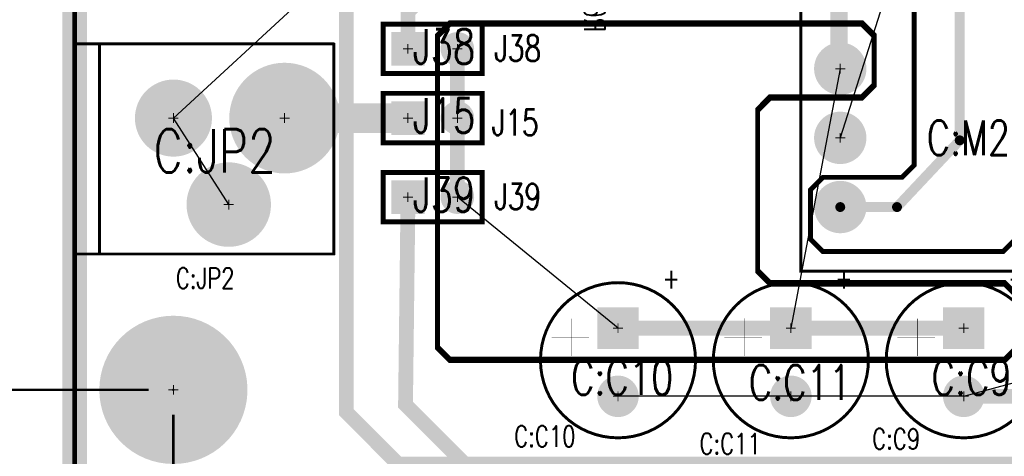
# Model space of a CAD drawing. Extents: x -7.2 to 18.3, y -5.6 to 10.9.
# Tile 6 of 112: x -0.311 to 1.682, y -0.134 to 0.749. Entities that reach past the tile are written whole.
import ezdxf

# ---------------------------------------------------------------- set-up
doc = ezdxf.new("R2010")
doc.units = 0
for name, pattern in [('SIG_15', [2, 1, 1]), ('SIG_18', [2, 1, 1]), ('SIG_25', [2, 1, 1]), ('SIG_271', [2, 1, 1]), ('SIG_281', [2, 1, 1]), ('SIG_294', [2, 1, 1]), ('SIG_296', [2, 1, 1]), ('TRMIDX_2048', [2, 1, 1]), ('TRMIDX_4096', [2, 1, 1])]:
    doc.linetypes.add(name, pattern=pattern)
for name, color, linetype in [('2D_LINE_02', 112, 'CONTINUOUS'), ('BOARD_OUTLINE_00', 254, 'CONTINUOUS'), ('COPPER_01', 1, 'CONTINUOUS'), ('COPPER_04', 5, 'CONTINUOUS'), ('DIMENSION1_122', 254, 'CONTINUOUS'), ('DIMENSION2_122', 254, 'CONTINUOUS'), ('DIMENSION3_122', 254, 'CONTINUOUS'), ('DIMENSION4_122', 254, 'CONTINUOUS'), ('DIMENSION5_122', 254, 'CONTINUOUS'), ('DIMENSION6_122', 254, 'CONTINUOUS'), ('DIMENSION7_122', 254, 'CONTINUOUS'), ('DRIL_NPLTE_THRU_01', 16, 'CONTINUOUS'), ('DRIL_NPLTE_THRU_03', 146, 'CONTINUOUS'), ('DRIL_NPLTE_THRU_04', 176, 'CONTINUOUS'), ('DRIL_PLTE_THRU_01', 16, 'CONTINUOUS'), ('DRIL_PLTE_THRU_03', 146, 'CONTINUOUS'), ('DRIL_PLTE_THRU_04', 176, 'CONTINUOUS'), ('DRIL_SYMBOL', 254, 'CONTINUOUS'), ('LINK_00', 2, 'CONTINUOUS'), ('PADS_BOT', 5, 'CONTINUOUS'), ('PADS_INNER', 1, 'CONTINUOUS'), ('PADS_TOP', 1, 'CONTINUOUS'), ('PADS_XR_131', 3, 'CONTINUOUS'), ('PADS_XR_132', 6, 'CONTINUOUS'), ('PADS_XR_133', 254, 'CONTINUOUS'), ('PART_NAME_123', 255, 'CONTINUOUS'), ('PART_NAME_124', 6, 'CONTINUOUS'), ('PART_NAME_129', 2, 'CONTINUOUS'), ('PART_NAME_130', 106, 'CONTINUOUS'), ('PART_TOP_2DLINE_123', 255, 'CONTINUOUS'), ('PART_TOP_2DLINE_129', 2, 'CONTINUOUS'), ('PART_TOP_TEXT_123', 255, 'CONTINUOUS'), ('TEXT_122', 4, 'CONTINUOUS'), ('TRACE_01', 1, 'CONTINUOUS'), ('TRACE_03', 130, 'CONTINUOUS'), ('TRACE_04', 5, 'CONTINUOUS')]:
    doc.layers.add(name, color=color, linetype=linetype)
doc.styles.add('W0$001', font='simplex', dxfattribs={"width": 0.75})
doc.styles.add('W0$005', font='simplex', dxfattribs={"width": 0.75})
doc.styles.add('W0$006', font='simplex', dxfattribs={"width": 0.75})
doc.styles.add('W0$008', font='simplex', dxfattribs={"width": 0.75})

# ---------------------------------------------------------------- blocks, each defined once
blk = doc.blocks.new('BOARD_1')
at = {"layer": 'BOARD_OUTLINE_00', "const_width": 0.01}
blk.add_lwpolyline([(-2.0303, 2.4627), (9.0698, 2.4627), (9.0698, -5.5373), (-2.0303, -5.5373)], close=True, dxfattribs=at)
blk = doc.blocks.new('DRAWING_275')
at = {"layer": '2D_LINE_02', "const_width": 0.05}
blk.add_lwpolyline([(-2.0303, 2.4627), (9.0698, 2.4627), (9.0698, -5.5373), (-2.0303, -5.5373)], close=True, dxfattribs=at)
blk = doc.blocks.new('DRAWING_306')
at = {"layer": '2D_LINE_02', "const_width": 0.05}
blk.add_lwpolyline([(-0.515, -0.0401), (1.065, -0.0401), (1.065, -0.9401), (-0.0151, -0.9401), (-0.0151, -1.205), (0.0999, -1.205), (0.0999, -1.38), (0.6439, -1.38), (0.6439, -1.447), (0.8849, -1.447), (0.8849, -1.17), (1.925, -1.17), (1.925, -3.01), (-0.515, -3.01)], close=True, dxfattribs=at)
blk = doc.blocks.new('D_2dfeghi_320')
at = {"layer": 'DIMENSION1_122', "linetype": 'TRMIDX_4096', "const_width": 0.005}
blk.add_lwpolyline([(-0.5499, 0)], close=True, dxfattribs=at)
at = {"layer": 'DIMENSION2_122', "linetype": 'TRMIDX_4096', "const_width": 0.005}
blk.add_lwpolyline([(-0.5499, -0.2001)], close=True, dxfattribs=at)
at = {"layer": 'DIMENSION3_122', "linetype": 'TRMIDX_4096', "const_width": 0.005}
blk.add_lwpolyline([(-0.5499, 0), (-0.5499, 0), (-0.5499, 0)], close=True, dxfattribs=at)
at = {"layer": 'DIMENSION4_122', "linetype": 'TRMIDX_4096', "const_width": 0.005}
blk.add_lwpolyline([(-0.5499, -0.2001), (-0.5499, -0.2001), (-0.5499, -0.2001)], close=True, dxfattribs=at)
at = {"layer": 'DIMENSION5_122', "linetype": 'TRMIDX_4096', "const_width": 0.005}
blk.add_lwpolyline([(-0.05, 0), (-0.5999, 0)], dxfattribs=at)
at = {"layer": 'DIMENSION6_122', "linetype": 'TRMIDX_4096', "const_width": 0.005}
blk.add_lwpolyline([(-0.2499, -0.2001), (-0.5999, -0.2001)], dxfattribs=at)
at = {"layer": 'DIMENSION7_122', "linetype": 'TRMIDX_4096', "const_width": 0.001}
for points in [[(0, 0), (0, 0)], [(-0.1999, -0.2001), (-0.1999, -0.2001)]]:
    blk.add_lwpolyline(points, dxfattribs=at)
at = {"layer": 'TEXT_122', "style": 'W0$005', "width": 0.75}
blk.add_text('0', height=0.105, rotation=180, dxfattribs=at).set_placement((-0.7399, 0.0599))
blk.add_text('-200mils', height=0.105, dxfattribs=at).set_placement((-1.2049, -0.2351))
blk = doc.blocks.new('D_2dfeghi_321')
at = {"layer": 'DIMENSION5_122', "linetype": 'TRMIDX_4096', "const_width": 0.005}
blk.add_lwpolyline([(-0.05, 0), (-0.5999, 0)], dxfattribs=at)
at = {"layer": 'DIMENSION7_122', "linetype": 'TRMIDX_4096', "const_width": 0.001}
blk.add_lwpolyline([(0, 0), (0, 0)], dxfattribs=at)
blk = doc.blocks.new('D_1dfeghi_322')
at = {"layer": 'DIMENSION1_122', "linetype": 'TRMIDX_2048', "const_width": 0.005}
blk.add_lwpolyline([(0, -0.5551)], close=True, dxfattribs=at)
at = {"layer": 'DIMENSION2_122', "linetype": 'TRMIDX_2048', "const_width": 0.005}
blk.add_lwpolyline([(-0.1999, -0.5551)], close=True, dxfattribs=at)
at = {"layer": 'DIMENSION3_122', "linetype": 'TRMIDX_2048', "const_width": 0.005}
blk.add_lwpolyline([(0, -0.5551), (0, -0.5551), (0, -0.5551)], close=True, dxfattribs=at)
at = {"layer": 'DIMENSION4_122', "linetype": 'TRMIDX_2048', "const_width": 0.005}
blk.add_lwpolyline([(-0.1999, -0.5551), (-0.1999, -0.5551), (-0.1999, -0.5551)], close=True, dxfattribs=at)
at = {"layer": 'DIMENSION5_122', "linetype": 'TRMIDX_2048', "const_width": 0.005}
blk.add_lwpolyline([(0, -0.05), (0, -0.6051)], dxfattribs=at)
at = {"layer": 'DIMENSION6_122', "linetype": 'TRMIDX_2048', "const_width": 0.005}
blk.add_lwpolyline([(-0.1999, -0.2501), (-0.1999, -0.6051)], dxfattribs=at)
at = {"layer": 'DIMENSION7_122', "linetype": 'TRMIDX_2048', "const_width": 0.001}
for points in [[(0, 0), (0, 0)], [(-0.1999, -0.2001), (-0.1999, -0.2001)]]:
    blk.add_lwpolyline(points, dxfattribs=at)
at = {"layer": 'TEXT_122', "style": 'W0$005', "width": 0.75}
for s, p in [('0', (0.0501, -0.7301)), ('-200mils', (-0.1649, -1.2201))]:
    blk.add_text(s, height=0.105, rotation=90, dxfattribs=at).set_placement(p)
blk = doc.blocks.new('D_1dfeghi_323')
at = {"layer": 'DIMENSION5_122', "linetype": 'TRMIDX_2048', "const_width": 0.005}
blk.add_lwpolyline([(0, -0.05), (0, -0.6001)], dxfattribs=at)
at = {"layer": 'DIMENSION7_122', "linetype": 'TRMIDX_2048', "const_width": 0.001}
blk.add_lwpolyline([(0, 0), (0, 0)], dxfattribs=at)
blk = doc.blocks.new('SMOOTH_0$01')
at = {"const_width": 0.005}
blk.add_lwpolyline([(-0.0025, 0, 1), (0.0025, 0, 1)], format="xyb", close=True, dxfattribs=at)
blk = doc.blocks.new('COPPER_310')
at = {"layer": 'COPPER_04', "const_width": 0.01}
blk.add_lwpolyline([(0, -0.025), (0.025, 0), (0.185, 0), (0.21, 0.025), (0.21, 0.705), (0.235, 0.73), (0.39, 0.73), (0.415, 0.705), (0.415, -0.125), (0.39, -0.15), (0.025, -0.15), (0, -0.125)], close=True, dxfattribs=at)
at = {"layer": 'COPPER_04'}
for p in [(0.235, 0.73), (0.39, 0.73), (0.21, 0.705), (0.415, 0.705), (0.21, 0.025), (0.025, 0), (0.185, 0), (0, -0.025), (0, -0.125), (0.415, -0.125), (0.025, -0.15), (0.39, -0.15)]:
    blk.add_blockref('SMOOTH_0$01', p, dxfattribs=at)
blk = doc.blocks.new('COPPER_327')
at = {"layer": 'COPPER_04', "const_width": 0.01}
blk.add_lwpolyline([(0, -0.025), (-0.025, 0), (-0.859, 0), (-0.884, -0.025), (-0.884, -0.656), (-0.859, -0.681), (0.264, -0.681), (0.289, -0.656), (0.289, -0.551), (0.264, -0.526), (-0.211, -0.526), (-0.236, -0.501), (-0.236, -0.175), (-0.211, -0.15), (-0.025, -0.15), (0, -0.125)], close=True, dxfattribs=at)
at = {"layer": 'COPPER_04'}
for p in [(-0.859, 0), (-0.025, 0), (-0.884, -0.025), (0, -0.025), (0, -0.125), (-0.211, -0.15), (-0.025, -0.15), (-0.236, -0.175), (-0.236, -0.501), (-0.211, -0.526), (0.264, -0.526), (0.289, -0.551), (-0.884, -0.656), (0.289, -0.656), (-0.859, -0.681), (0.264, -0.681)]:
    blk.add_blockref('SMOOTH_0$01', p, dxfattribs=at)
blk = doc.blocks.new('COPPER_328')
at = {"layer": 'COPPER_01', "const_width": 0.01}
blk.add_lwpolyline([(0, -0.025), (-0.025, 0), (-0.859, 0), (-0.884, -0.025), (-0.884, -0.656), (-0.859, -0.681), (0.264, -0.681), (0.289, -0.656), (0.289, -0.551), (0.264, -0.526), (-0.211, -0.526), (-0.236, -0.501), (-0.236, -0.175), (-0.211, -0.15), (-0.025, -0.15), (0, -0.125)], close=True, dxfattribs=at)
at = {"layer": 'COPPER_01'}
for p in [(-0.859, 0), (-0.025, 0), (-0.884, -0.025), (0, -0.025), (0, -0.125), (-0.211, -0.15), (-0.025, -0.15), (-0.236, -0.175), (-0.236, -0.501), (-0.211, -0.526), (0.264, -0.526), (0.289, -0.551), (-0.884, -0.656), (0.289, -0.656), (-0.859, -0.681), (0.264, -0.681)]:
    blk.add_blockref('SMOOTH_0$01', p, dxfattribs=at)
blk = doc.blocks.new('SMOOTH_0$001')
at = {"const_width": 0.0005}
blk.add_lwpolyline([(-0.00025, 0, 1), (0.00025, 0, 1)], format="xyb", close=True, dxfattribs=at)
blk = doc.blocks.new('PART_BODY_TOP_341')
at = {"layer": 'PART_TOP_2DLINE_123', "const_width": 0.006}
blk.add_lwpolyline([(0.157, -0.065, 1), (-0.157, -0.065, 1)], format="xyb", close=True, dxfattribs=at)
at = {"layer": 'PART_TOP_2DLINE_129', "const_width": 0.001}
blk.add_lwpolyline([(0.157, -0.065, 1), (-0.157, -0.065, 1)], format="xyb", close=True, dxfattribs=at)
for points in [[(-0.094, 0.019), (-0.094, -0.056)], [(-0.059, -0.019), (-0.134, -0.019)]]:
    blk.add_lwpolyline(points, dxfattribs=at)
at = {"layer": 'PART_TOP_2DLINE_129'}
for p in [(-0.094, 0.019), (-0.134, -0.019), (-0.059, -0.019), (-0.094, -0.056)]:
    blk.add_blockref('SMOOTH_0$001', p, dxfattribs=at)
at = {"layer": 'PART_TOP_TEXT_123', "style": 'W0$006', "text_generation_flag": 2, "width": 0.75}
blk.add_text('+', height=0.042, dxfattribs=at).set_placement((0.125, 0.08))
blk = doc.blocks.new('DRIL_SYMBOL_0$04')
at = {"layer": 'DRIL_SYMBOL', "const_width": 0.002}
for points in [[(-0.01, 0), (0.01, 0)], [(0, -0.01), (0, 0.01)]]:
    blk.add_lwpolyline(points, dxfattribs=at)
blk = doc.blocks.new('DRIL_HOLE_0$04')
at = {"const_width": 0.02}
blk.add_lwpolyline([(-0.01, 0, 1), (0.01, 0, 1)], format="xyb", close=True, dxfattribs=at)
blk.add_blockref('DRIL_SYMBOL_0$04', (0, 0))
blk = doc.blocks.new('PAD_16')
at = {"const_width": 0.039}
blk.add_lwpolyline([(0, -0.0195, 1), (0, 0.0195, 1)], format="xyb", close=True, dxfattribs=at)
blk = doc.blocks.new('PAD_17')
at = {"const_width": 0.078}
blk.add_lwpolyline([(-0.039, 0), (0.039, 0)], dxfattribs=at)
blk = doc.blocks.new('PAD_18')
at = {"const_width": 0.084}
blk.add_lwpolyline([(-0.042, 0), (0.042, 0)], dxfattribs=at)
blk = doc.blocks.new('STK_TOP_18')
at = {"layer": 'DRIL_PLTE_THRU_01'}
blk.add_blockref('DRIL_HOLE_0$04', (0, 0), dxfattribs=at)
at = {"layer": 'DRIL_PLTE_THRU_03'}
blk.add_blockref('DRIL_HOLE_0$04', (0, 0), dxfattribs=at)
at = {"layer": 'DRIL_PLTE_THRU_04'}
blk.add_blockref('DRIL_HOLE_0$04', (0, 0), dxfattribs=at)
at = {"layer": 'PADS_BOT'}
blk.add_blockref('PAD_17', (0, 0), dxfattribs=at)
at = {"layer": 'PADS_INNER'}
blk.add_blockref('PAD_16', (0, 0), dxfattribs=at)
at = {"layer": 'PADS_TOP'}
blk.add_blockref('PAD_17', (0, 0), dxfattribs=at)
at = {"layer": 'PADS_XR_131'}
blk.add_blockref('PAD_18', (0, 0), dxfattribs=at)
at = {"layer": 'PADS_XR_132'}
blk.add_blockref('PAD_18', (0, 0), dxfattribs=at)
blk = doc.blocks.new('PAD_19')
at = {"const_width": 0.042}
blk.add_lwpolyline([(0, -0.021, 1), (0, 0.021, 1)], format="xyb", close=True, dxfattribs=at)
blk = doc.blocks.new('STK_TOP_17')
at = {"layer": 'DRIL_PLTE_THRU_01'}
blk.add_blockref('DRIL_HOLE_0$04', (0, 0), dxfattribs=at)
at = {"layer": 'DRIL_PLTE_THRU_03'}
blk.add_blockref('DRIL_HOLE_0$04', (0, 0), dxfattribs=at)
at = {"layer": 'DRIL_PLTE_THRU_04'}
blk.add_blockref('DRIL_HOLE_0$04', (0, 0), dxfattribs=at)
at = {"layer": 'PADS_BOT'}
blk.add_blockref('PAD_16', (0, 0), dxfattribs=at)
at = {"layer": 'PADS_INNER'}
blk.add_blockref('PAD_16', (0, 0), dxfattribs=at)
at = {"layer": 'PADS_TOP'}
blk.add_blockref('PAD_16', (0, 0), dxfattribs=at)
at = {"layer": 'PADS_XR_131'}
blk.add_blockref('PAD_19', (0, 0), dxfattribs=at)
at = {"layer": 'PADS_XR_132'}
blk.add_blockref('PAD_19', (0, 0), dxfattribs=at)
blk = doc.blocks.new('SYM_TOP_14')
for name, p in [('PART_BODY_TOP_341', (0, 0)), ('STK_TOP_18', (0, 0)), ('STK_TOP_17', (0, -0.138))]:
    blk.add_blockref(name, p)
blk = doc.blocks.new('PART_TOP_10')
blk.add_blockref('SYM_TOP_14', (0, 0))
at = {"layer": 'PART_NAME_123', "style": 'W0$006', "width": 0.75}
blk.add_text('C:C11', height=0.042, dxfattribs=at).set_placement((-0.1851, -0.2549))
at = {"layer": 'PART_NAME_129', "style": 'W0$001', "width": 0.75}
blk.add_text('C:C11', height=0.07, dxfattribs=at).set_placement((-0.0851, -0.1449))
blk = doc.blocks.new('PART_TOP_11')
blk.add_blockref('SYM_TOP_14', (0, 0))
at = {"layer": 'PART_NAME_123', "style": 'W0$006', "width": 0.75}
blk.add_text('C:C9', height=0.042, dxfattribs=at).set_placement((-0.1851, -0.2449))
at = {"layer": 'PART_NAME_129', "style": 'W0$001', "width": 0.75}
blk.add_text('C:C9', height=0.07, dxfattribs=at).set_placement((-0.0651, -0.1349))
blk = doc.blocks.new('SMOOTH_0$006')
at = {"const_width": 0.003}
blk.add_lwpolyline([(-0.0015, 0, 1), (0.0015, 0, 1)], format="xyb", close=True, dxfattribs=at)
blk = doc.blocks.new('PART_BODY_TOP_351')
at = {"layer": 'PART_TOP_2DLINE_123', "const_width": 0.006}
for points in [[(-0.2, 0.15), (0.325, 0.15)], [(-0.2, -0.275), (-0.2, 0.15)], [(-0.15, 0.15), (-0.15, -0.275)], [(0.325, 0.15), (0.325, -0.275)], [(0.325, -0.275), (-0.2, -0.275)]]:
    blk.add_lwpolyline(points, dxfattribs=at)
at = {"layer": 'PART_TOP_2DLINE_129', "const_width": 0.001}
for points in [[(-0.2, -0.275), (-0.2, 0.15)], [(-0.2, 0.15), (0.325, 0.15)], [(-0.15, 0.15), (-0.15, -0.275)], [(0.325, 0.15), (0.325, -0.275)], [(0.325, -0.275), (-0.2, -0.275)]]:
    blk.add_lwpolyline(points, dxfattribs=at)
at = {"layer": 'PART_TOP_2DLINE_123'}
for p in [(-0.2, 0.15), (-0.2, 0.15), (-0.15, 0.15), (0.325, 0.15), (0.325, 0.15), (-0.2, -0.275), (-0.2, -0.275), (-0.15, -0.275), (0.325, -0.275), (0.325, -0.275)]:
    blk.add_blockref('SMOOTH_0$006', p, dxfattribs=at)
at = {"layer": 'PART_TOP_2DLINE_129'}
for p in [(-0.2, 0.15), (-0.2, 0.15), (-0.15, 0.15), (0.325, 0.15), (0.325, 0.15), (-0.2, -0.275), (-0.2, -0.275), (-0.15, -0.275), (0.325, -0.275), (0.325, -0.275)]:
    blk.add_blockref('SMOOTH_0$001', p, dxfattribs=at)
blk = doc.blocks.new('DRIL_SYMBOL_0$11')
at = {"layer": 'DRIL_SYMBOL', "const_width": 0.002}
for points in [[(-0.01, 0), (0.01, 0)], [(0, -0.01), (0, 0.01)]]:
    blk.add_lwpolyline(points, dxfattribs=at)
blk = doc.blocks.new('DRIL_HOLE_0$11')
at = {"const_width": 0.055}
blk.add_lwpolyline([(-0.0275, 0, 1), (0.0275, 0, 1)], format="xyb", close=True, dxfattribs=at)
blk.add_blockref('DRIL_SYMBOL_0$11', (0, 0))
blk = doc.blocks.new('PAD_20')
at = {"const_width": 0.075}
blk.add_lwpolyline([(0, -0.0375, 1), (0, 0.0375, 1)], format="xyb", close=True, dxfattribs=at)
blk = doc.blocks.new('PAD_23')
at = {"const_width": 0.078}
blk.add_lwpolyline([(0, -0.039, 1), (0, 0.039, 1)], format="xyb", close=True, dxfattribs=at)
blk = doc.blocks.new('STK_TOP_28')
at = {"layer": 'DRIL_PLTE_THRU_01'}
blk.add_blockref('DRIL_HOLE_0$11', (0, 0), dxfattribs=at)
at = {"layer": 'DRIL_PLTE_THRU_03'}
blk.add_blockref('DRIL_HOLE_0$11', (0, 0), dxfattribs=at)
at = {"layer": 'DRIL_PLTE_THRU_04'}
blk.add_blockref('DRIL_HOLE_0$11', (0, 0), dxfattribs=at)
at = {"layer": 'PADS_BOT'}
blk.add_blockref('PAD_20', (0, 0), dxfattribs=at)
at = {"layer": 'PADS_INNER'}
blk.add_blockref('PAD_20', (0, 0), dxfattribs=at)
at = {"layer": 'PADS_TOP'}
blk.add_blockref('PAD_20', (0, 0), dxfattribs=at)
at = {"layer": 'PADS_XR_131'}
blk.add_blockref('PAD_23', (0, 0), dxfattribs=at)
at = {"layer": 'PADS_XR_132'}
blk.add_blockref('PAD_23', (0, 0), dxfattribs=at)
blk = doc.blocks.new('DRIL_SYMBOL_0$124')
at = {"layer": 'DRIL_SYMBOL', "const_width": 0.002}
for points in [[(-0.01, 0), (0.01, 0)], [(0, -0.01), (0, 0.01)]]:
    blk.add_lwpolyline(points, dxfattribs=at)
blk = doc.blocks.new('DRIL_HOLE_0$124')
at = {"const_width": 0.062}
blk.add_lwpolyline([(-0.031, 0, 1), (0.031, 0, 1)], format="xyb", close=True, dxfattribs=at)
blk.add_blockref('DRIL_SYMBOL_0$124', (0, 0))
blk = doc.blocks.new('PAD_24')
at = {"const_width": 0.112}
blk.add_lwpolyline([(0, -0.056, 1), (0, 0.056, 1)], format="xyb", close=True, dxfattribs=at)
blk = doc.blocks.new('PAD_26')
at = {"const_width": 0.08}
blk.add_lwpolyline([(0, -0.04, 1), (0, 0.04, 1)], format="xyb", close=True, dxfattribs=at)
blk = doc.blocks.new('PAD_28')
at = {"const_width": 0.083}
blk.add_lwpolyline([(0, -0.0415, 1), (0, 0.0415, 1)], format="xyb", close=True, dxfattribs=at)
blk = doc.blocks.new('STK_TOP_29')
at = {"layer": 'DRIL_PLTE_THRU_01'}
blk.add_blockref('DRIL_HOLE_0$124', (0, 0), dxfattribs=at)
at = {"layer": 'DRIL_PLTE_THRU_03'}
blk.add_blockref('DRIL_HOLE_0$124', (0, 0), dxfattribs=at)
at = {"layer": 'DRIL_PLTE_THRU_04'}
blk.add_blockref('DRIL_HOLE_0$124', (0, 0), dxfattribs=at)
at = {"layer": 'PADS_BOT'}
blk.add_blockref('PAD_26', (0, 0), dxfattribs=at)
at = {"layer": 'PADS_INNER'}
blk.add_blockref('PAD_24', (0, 0), dxfattribs=at)
at = {"layer": 'PADS_TOP'}
blk.add_blockref('PAD_26', (0, 0), dxfattribs=at)
at = {"layer": 'PADS_XR_131'}
blk.add_blockref('PAD_28', (0, 0), dxfattribs=at)
at = {"layer": 'PADS_XR_132'}
blk.add_blockref('PAD_28', (0, 0), dxfattribs=at)
blk = doc.blocks.new('PAD_29')
at = {"const_width": 0.0825}
blk.add_lwpolyline([(0, -0.04125, 1), (0, 0.04125, 1)], format="xyb", close=True, dxfattribs=at)
blk = doc.blocks.new('PAD_31')
at = {"const_width": 0.0855}
blk.add_lwpolyline([(0, -0.04275, 1), (0, 0.04275, 1)], format="xyb", close=True, dxfattribs=at)
blk = doc.blocks.new('STK_TOP_26')
at = {"layer": 'DRIL_PLTE_THRU_01'}
blk.add_blockref('DRIL_HOLE_0$11', (0, 0), dxfattribs=at)
at = {"layer": 'DRIL_PLTE_THRU_03'}
blk.add_blockref('DRIL_HOLE_0$11', (0, 0), dxfattribs=at)
at = {"layer": 'DRIL_PLTE_THRU_04'}
blk.add_blockref('DRIL_HOLE_0$11', (0, 0), dxfattribs=at)
at = {"layer": 'PADS_BOT'}
blk.add_blockref('PAD_29', (0, 0), dxfattribs=at)
at = {"layer": 'PADS_INNER'}
blk.add_blockref('PAD_29', (0, 0), dxfattribs=at)
at = {"layer": 'PADS_TOP'}
blk.add_blockref('PAD_29', (0, 0), dxfattribs=at)
at = {"layer": 'PADS_XR_131'}
blk.add_blockref('PAD_31', (0, 0), dxfattribs=at)
at = {"layer": 'PADS_XR_132'}
blk.add_blockref('PAD_31', (0, 0), dxfattribs=at)
blk = doc.blocks.new('SYM_TOP_24')
for name, p in [('PART_BODY_TOP_351', (0, 0)), ('STK_TOP_29', (0.225, 0)), ('STK_TOP_28', (0, 0)), ('STK_TOP_26', (0.112, -0.175))]:
    blk.add_blockref(name, p)
blk = doc.blocks.new('PART_TOP_12')
blk.add_blockref('SYM_TOP_24', (0, 0))
at = {"layer": 'PART_NAME_123', "style": 'W0$006', "width": 0.75}
blk.add_text('C:JP2', height=0.042, dxfattribs=at).set_placement((0.005, -0.345))
at = {"layer": 'PART_NAME_129', "style": 'W0$001', "width": 0.75}
blk.add_text('C:JP2', height=0.0875, dxfattribs=at).set_placement((-0.0401, -0.1099))
blk = doc.blocks.new('PART_BODY_TOP_349')
at = {"layer": 'PART_TOP_2DLINE_123', "const_width": 0.006}
blk.add_lwpolyline([(-0.08, 0.13), (0.56, 0.13), (0.56, -0.41), (-0.08, -0.41)], close=True, dxfattribs=at)
at = {"layer": 'PART_TOP_2DLINE_129', "const_width": 0.001}
blk.add_lwpolyline([(-0.08, 0.13), (0.56, 0.13), (0.56, -0.41), (-0.08, -0.41)], close=True, dxfattribs=at)
at = {"layer": 'PART_TOP_2DLINE_123'}
for p in [(-0.08, 0.13), (0.56, 0.13), (-0.08, -0.41), (0.56, -0.41)]:
    blk.add_blockref('SMOOTH_0$006', p, dxfattribs=at)
at = {"layer": 'PART_TOP_2DLINE_129'}
for p in [(-0.08, 0.13), (0.56, 0.13), (-0.08, -0.41), (0.56, -0.41)]:
    blk.add_blockref('SMOOTH_0$001', p, dxfattribs=at)
blk = doc.blocks.new('DRIL_SYMBOL_0$052')
at = {"layer": 'DRIL_SYMBOL', "const_width": 0.002}
for points in [[(-0.01, 0), (0.01, 0)], [(0, -0.01), (0, 0.01)]]:
    blk.add_lwpolyline(points, dxfattribs=at)
blk = doc.blocks.new('DRIL_HOLE_0$052')
at = {"const_width": 0.026}
blk.add_lwpolyline([(-0.013, 0, 1), (0.013, 0, 1)], format="xyb", close=True, dxfattribs=at)
blk.add_blockref('DRIL_SYMBOL_0$052', (0, 0))
blk = doc.blocks.new('PAD_32')
at = {"const_width": 0.05}
blk.add_lwpolyline([(0, -0.025, 1), (0, 0.025, 1)], format="xyb", close=True, dxfattribs=at)
blk = doc.blocks.new('PAD_34')
at = {"const_width": 0.053}
blk.add_lwpolyline([(0, -0.0265, 1), (0, 0.0265, 1)], format="xyb", close=True, dxfattribs=at)
blk = doc.blocks.new('STK_TOP_27')
at = {"layer": 'DRIL_PLTE_THRU_01'}
blk.add_blockref('DRIL_HOLE_0$052', (0, 0), dxfattribs=at)
at = {"layer": 'DRIL_PLTE_THRU_03'}
blk.add_blockref('DRIL_HOLE_0$052', (0, 0), dxfattribs=at)
at = {"layer": 'DRIL_PLTE_THRU_04'}
blk.add_blockref('DRIL_HOLE_0$052', (0, 0), dxfattribs=at)
at = {"layer": 'PADS_BOT'}
blk.add_blockref('PAD_32', (0, 0), dxfattribs=at)
at = {"layer": 'PADS_INNER'}
blk.add_blockref('PAD_32', (0, 0), dxfattribs=at)
at = {"layer": 'PADS_TOP'}
blk.add_blockref('PAD_32', (0, 0), dxfattribs=at)
at = {"layer": 'PADS_XR_131'}
blk.add_blockref('PAD_34', (0, 0), dxfattribs=at)
at = {"layer": 'PADS_XR_132'}
blk.add_blockref('PAD_34', (0, 0), dxfattribs=at)
blk = doc.blocks.new('SYM_TOP_22')
for name, p in [('PART_BODY_TOP_349', (0, 0)), ('STK_TOP_27', (0.48, 0.05)), ('STK_TOP_27', (0, 0)), ('STK_TOP_27', (0, -0.14)), ('STK_TOP_27', (0, -0.28)), ('STK_TOP_27', (0.48, -0.33))]:
    blk.add_blockref(name, p)
blk = doc.blocks.new('PART_TOP_13')
blk.add_blockref('SYM_TOP_22', (0, 0))
at = {"layer": 'PART_NAME_123', "style": 'W0$006', "width": 0.75}
blk.add_text('C:M2', height=0.042, dxfattribs=at).set_placement((0.595, -0.19))
at = {"layer": 'PART_NAME_129', "style": 'W0$001', "width": 0.75}
blk.add_text('C:M2', height=0.07, dxfattribs=at).set_placement((0.1751, -0.1749))
blk = doc.blocks.new('DRIL_HOLE_0')
blk.add_lwpolyline([(0, 0, 1), (0, 0, 1)], format="xyb", close=True)
blk = doc.blocks.new('PAD_47')
at = {"const_width": 0.039}
blk.add_lwpolyline([(-0.0215, 0), (0.0215, 0)], dxfattribs=at)
blk = doc.blocks.new('PAD_1')
blk.add_lwpolyline([(0, 0, 1), (0, 0, 1)], format="xyb", close=True)
blk = doc.blocks.new('PAD_46')
at = {"const_width": 0.045}
blk.add_lwpolyline([(-0.0245, 0), (0.0245, 0)], dxfattribs=at)
blk = doc.blocks.new('STK_BOT_14')
at = {"layer": 'DRIL_PLTE_THRU_01'}
blk.add_blockref('DRIL_HOLE_0', (0, 0), dxfattribs=at)
at = {"layer": 'DRIL_PLTE_THRU_03'}
blk.add_blockref('DRIL_HOLE_0', (0, 0), dxfattribs=at)
at = {"layer": 'DRIL_PLTE_THRU_04'}
blk.add_blockref('DRIL_HOLE_0', (0, 0), dxfattribs=at)
at = {"layer": 'PADS_BOT'}
blk.add_blockref('PAD_47', (0, 0), dxfattribs=at)
at = {"layer": 'PADS_INNER'}
blk.add_blockref('PAD_1', (0, 0), dxfattribs=at)
at = {"layer": 'PADS_TOP'}
blk.add_blockref('PAD_1', (0, 0), dxfattribs=at)
at = {"layer": 'PADS_XR_131'}
blk.add_blockref('PAD_46', (0, 0), dxfattribs=at)
at = {"layer": 'PADS_XR_133'}
blk.add_blockref('PAD_47', (0, 0), dxfattribs=at)
blk = doc.blocks.new('SYM_BOT_19')
for p in [(-0.0335, 0), (0.0335, 0)]:
    blk.add_blockref('STK_BOT_14', p)
blk = doc.blocks.new('PART_BOT_91')
blk.add_blockref('SYM_BOT_19', (0, 0))
at = {"layer": 'PART_NAME_124', "style": 'W0$006', "width": 0.75}
blk.add_text('R6', height=0.042, dxfattribs=at).set_placement((-0.136, -0.013))
at = {"layer": 'PART_NAME_130', "style": 'W0$001', "width": 0.75}
blk.add_text('R6', height=0.042, dxfattribs=at).set_placement((-0.03, -0.02))
blk = doc.blocks.new('PART_TOP_193')
blk.add_blockref('SYM_TOP_14', (0, 0))
at = {"layer": 'PART_NAME_123', "style": 'W0$006', "width": 0.75}
blk.add_text('C:C10', height=0.042, dxfattribs=at).set_placement((-0.2101, -0.2399))
at = {"layer": 'PART_NAME_129', "style": 'W0$001', "width": 0.75}
blk.add_text('C:C10', height=0.07, dxfattribs=at).set_placement((-0.0951, -0.1349))
blk = doc.blocks.new('DRIL_SYMBOL_0$18')
at = {"layer": 'DRIL_SYMBOL', "const_width": 0.002}
for points in [[(-0.01, 0), (0.01, 0)], [(0, -0.01), (0, 0.01)]]:
    blk.add_lwpolyline(points, dxfattribs=at)
blk = doc.blocks.new('DRIL_HOLE_0$18')
at = {"const_width": 0.09}
blk.add_lwpolyline([(-0.045, 0, 1), (0.045, 0, 1)], format="xyb", close=True, dxfattribs=at)
blk.add_blockref('DRIL_SYMBOL_0$18', (0, 0))
blk = doc.blocks.new('PAD_70')
at = {"const_width": 0.0025}
blk.add_lwpolyline([(0, -0.00125, 1), (0, 0.00125, 1)], format="xyb", close=True, dxfattribs=at)
blk = doc.blocks.new('PAD_137')
at = {"const_width": 0.15}
blk.add_lwpolyline([(0, -0.075, 1), (0, 0.075, 1)], format="xyb", close=True, dxfattribs=at)
blk = doc.blocks.new('STK_TOP_78')
at = {"layer": 'DRIL_NPLTE_THRU_01'}
blk.add_blockref('DRIL_HOLE_0$18', (0, 0), dxfattribs=at)
at = {"layer": 'DRIL_NPLTE_THRU_03'}
blk.add_blockref('DRIL_HOLE_0$18', (0, 0), dxfattribs=at)
at = {"layer": 'DRIL_NPLTE_THRU_04'}
blk.add_blockref('DRIL_HOLE_0$18', (0, 0), dxfattribs=at)
at = {"layer": 'PADS_BOT'}
blk.add_blockref('PAD_70', (0, 0), dxfattribs=at)
at = {"layer": 'PADS_INNER'}
blk.add_blockref('PAD_70', (0, 0), dxfattribs=at)
at = {"layer": 'PADS_TOP'}
blk.add_blockref('PAD_70', (0, 0), dxfattribs=at)
at = {"layer": 'PADS_XR_131'}
blk.add_blockref('PAD_137', (0, 0), dxfattribs=at)
at = {"layer": 'PADS_XR_132'}
blk.add_blockref('PAD_137', (0, 0), dxfattribs=at)
blk = doc.blocks.new('SYM_TOP_64')
blk.add_blockref('STK_TOP_78', (-0.0001, 0.0001))
blk = doc.blocks.new('PART_TOP_452')
blk.add_blockref('SYM_TOP_64', (0, 0))
blk = doc.blocks.new('PART_BODY_TOP_340')
at = {"layer": 'PART_TOP_2DLINE_123', "const_width": 0.01}
blk.add_lwpolyline([(-0.05, -0.05), (-0.05, 0.05), (0.15, 0.05), (0.15, -0.05), (-0.05, -0.05)], dxfattribs=at)
at = {"layer": 'PART_TOP_2DLINE_129', "const_width": 0.001}
blk.add_lwpolyline([(-0.05, -0.05), (-0.05, 0.05), (0.15, 0.05), (0.15, -0.05), (-0.05, -0.05)], dxfattribs=at)
at = {"layer": 'PART_TOP_2DLINE_123'}
for p in [(-0.05, 0.05), (0.15, 0.05), (-0.05, -0.05), (-0.05, -0.05), (0.15, -0.05)]:
    blk.add_blockref('SMOOTH_0$01', p, dxfattribs=at)
at = {"layer": 'PART_TOP_2DLINE_129'}
for p in [(-0.05, 0.05), (0.15, 0.05), (-0.05, -0.05), (-0.05, -0.05), (0.15, -0.05)]:
    blk.add_blockref('SMOOTH_0$001', p, dxfattribs=at)
blk = doc.blocks.new('DRIL_SYMBOL_0$042')
at = {"layer": 'DRIL_SYMBOL', "const_width": 0.002}
for points in [[(-0.01, 0), (0.01, 0)], [(0, -0.01), (0, 0.01)]]:
    blk.add_lwpolyline(points, dxfattribs=at)
blk = doc.blocks.new('DRIL_HOLE_0$042')
at = {"const_width": 0.021}
blk.add_lwpolyline([(-0.0105, 0, 1), (0.0105, 0, 1)], format="xyb", close=True, dxfattribs=at)
blk.add_blockref('DRIL_SYMBOL_0$042', (0, 0))
blk = doc.blocks.new('PAD_39')
at = {"const_width": 0.031}
blk.add_lwpolyline([(0, -0.0155, 1), (0, 0.0155, 1)], format="xyb", close=True, dxfattribs=at)
blk = doc.blocks.new('PAD_40')
at = {"const_width": 0.062}
blk.add_lwpolyline([(-0.031, 0), (0.031, 0)], dxfattribs=at)
blk = doc.blocks.new('PAD_41')
at = {"const_width": 0.068}
blk.add_lwpolyline([(-0.034, 0), (0.034, 0)], dxfattribs=at)
blk = doc.blocks.new('STK_TOP_15')
at = {"layer": 'DRIL_PLTE_THRU_01'}
blk.add_blockref('DRIL_HOLE_0$042', (0, 0), dxfattribs=at)
at = {"layer": 'DRIL_PLTE_THRU_03'}
blk.add_blockref('DRIL_HOLE_0$042', (0, 0), dxfattribs=at)
at = {"layer": 'DRIL_PLTE_THRU_04'}
blk.add_blockref('DRIL_HOLE_0$042', (0, 0), dxfattribs=at)
at = {"layer": 'PADS_BOT'}
blk.add_blockref('PAD_40', (0, 0), dxfattribs=at)
at = {"layer": 'PADS_INNER'}
blk.add_blockref('PAD_39', (0, 0), dxfattribs=at)
at = {"layer": 'PADS_TOP'}
blk.add_blockref('PAD_40', (0, 0), dxfattribs=at)
at = {"layer": 'PADS_XR_131'}
blk.add_blockref('PAD_41', (0, 0), dxfattribs=at)
at = {"layer": 'PADS_XR_132'}
blk.add_blockref('PAD_41', (0, 0), dxfattribs=at)
blk = doc.blocks.new('PAD_43')
at = {"const_width": 0.034}
blk.add_lwpolyline([(0, -0.017, 1), (0, 0.017, 1)], format="xyb", close=True, dxfattribs=at)
blk = doc.blocks.new('STK_TOP_16')
at = {"layer": 'DRIL_PLTE_THRU_01'}
blk.add_blockref('DRIL_HOLE_0$042', (0, 0), dxfattribs=at)
at = {"layer": 'DRIL_PLTE_THRU_03'}
blk.add_blockref('DRIL_HOLE_0$042', (0, 0), dxfattribs=at)
at = {"layer": 'DRIL_PLTE_THRU_04'}
blk.add_blockref('DRIL_HOLE_0$042', (0, 0), dxfattribs=at)
at = {"layer": 'PADS_BOT'}
blk.add_blockref('PAD_39', (0, 0), dxfattribs=at)
at = {"layer": 'PADS_INNER'}
blk.add_blockref('PAD_39', (0, 0), dxfattribs=at)
at = {"layer": 'PADS_TOP'}
blk.add_blockref('PAD_39', (0, 0), dxfattribs=at)
at = {"layer": 'PADS_XR_131'}
blk.add_blockref('PAD_43', (0, 0), dxfattribs=at)
at = {"layer": 'PADS_XR_132'}
blk.add_blockref('PAD_43', (0, 0), dxfattribs=at)
blk = doc.blocks.new('SYM_TOP_13')
for name, p in [('PART_BODY_TOP_340', (0, 0)), ('STK_TOP_15', (0, 0)), ('STK_TOP_16', (0.1, 0))]:
    blk.add_blockref(name, p)
blk = doc.blocks.new('PART_TOP_550')
blk.add_blockref('SYM_TOP_13', (0, 0))
at = {"layer": 'PART_NAME_123', "style": 'W0$008', "width": 0.75}
blk.add_text('J15', height=0.0525, dxfattribs=at).set_placement((0.17, -0.035))
at = {"layer": 'PART_NAME_129', "style": 'W0$001', "width": 0.75}
blk.add_text('J15', height=0.07, dxfattribs=at).set_placement((0.01, -0.03))
blk = doc.blocks.new('PART_TOP_551')
blk.add_blockref('SYM_TOP_13', (0, 0))
at = {"layer": 'PART_NAME_123', "style": 'W0$008', "width": 0.75}
blk.add_text('J38', height=0.0525, dxfattribs=at).set_placement((0.175, -0.025))
at = {"layer": 'PART_NAME_129', "style": 'W0$001', "width": 0.75}
blk.add_text('J38', height=0.07, dxfattribs=at).set_placement((0.01, -0.03))
blk = doc.blocks.new('PART_TOP_552')
blk.add_blockref('SYM_TOP_13', (0, 0))
at = {"layer": 'PART_NAME_123', "style": 'W0$008', "width": 0.75}
blk.add_text('J39', height=0.0525, dxfattribs=at).set_placement((0.175, -0.025))
at = {"layer": 'PART_NAME_129', "style": 'W0$001', "width": 0.75}
blk.add_text('J39', height=0.07, dxfattribs=at).set_placement((0.01, -0.03))
blk = doc.blocks.new('SMOOTH_0$03')
at = {"const_width": 0.015}
blk.add_lwpolyline([(-0.0075, 0, 1), (0.0075, 0, 1)], format="xyb", close=True, dxfattribs=at)
blk = doc.blocks.new('SMOOTH_0$02')
at = {"const_width": 0.01}
blk.add_lwpolyline([(-0.005, 0, 1), (0.005, 0, 1)], format="xyb", close=True, dxfattribs=at)
blk = doc.blocks.new('SMOOTH_0$06')
at = {"const_width": 0.03}
blk.add_lwpolyline([(-0.015, 0, 1), (0.015, 0, 1)], format="xyb", close=True, dxfattribs=at)

msp = doc.modelspace()

# ---------------------------------------------------------------- linework, layer by layer
at = {"layer": 'LINK_00', "linetype": 'SIG_15'}
for p, q in [((0.375, 0.895), (0.0001, 0.5499)), ((1.4551, 0.8399), (1.3502, 0.5099)), ((0.1121, 0.3749), (0.0001, 0.5499)), ((1.6002, -0.0131), (1.8502, 0.0549)), ((1.2502, -0.0131), (0.9002, -0.0131)), ((1.6002, -0.0131), (1.2502, -0.0131))]:
    msp.add_line(p, q, dxfattribs=at)
at = {"layer": 'LINK_00', "linetype": 'SIG_25'}
for p, q in [((1.3502, 0.6499), (1.2502, 0.1249)), ((0.9002, 0.1249), (0.575, 0.39))]:
    msp.add_line(p, q, dxfattribs=at)
at = {"layer": 'TRACE_01', "linetype": 'SIG_25', "const_width": 0.03}
for points in [[(1.3502, 0.6499), (1.3451, 0.6499), (1.3451, 0.8399)], [(0.575, 0.55), (0.575, 0.69)], [(0.575, 0.39), (0.575, 0.55)], [(1.2502, 0.1249), (0.9002, 0.1249)], [(1.2502, 0.1249), (1.6002, 0.1249)]]:
    msp.add_lwpolyline(points, dxfattribs=at)
at = {"layer": 'TRACE_01', "linetype": 'SIG_281', "const_width": 0.06}
msp.add_lwpolyline([(0.2251, 0.5499), (0.2251, 0.55), (0.475, 0.55)], dxfattribs=at)
at = {"layer": 'TRACE_03', "linetype": 'SIG_25', "const_width": 0.03}
msp.add_lwpolyline([(1.3502, 0.6499), (1.3502, 1.1452), (1.5355, 1.3305), (1.5355, 1.5965), (1.584, 1.645), (1.584, 1.786)], dxfattribs=at)
at = {"layer": 'TRACE_03', "linetype": 'SIG_15', "const_width": 0.03}
msp.add_lwpolyline([(1.6002, -0.0131), (2.0419, -0.0131), (2.165, 0.11), (2.165, 0.98), (2.235, 1.05), (4.185, 1.05)], dxfattribs=at)
at = {"layer": 'TRACE_03', "linetype": 'SIG_294', "const_width": 0.03}
msp.add_lwpolyline([(7.99, -0.15), (0.59, -0.15), (0.47, -0.03), (0.475, 0.39)], dxfattribs=at)
at = {"layer": 'TRACE_04', "linetype": 'SIG_296', "const_width": 0.03}
msp.add_lwpolyline([(0.005, 1.14), (0.35, 0.795), (0.35, -0.045), (0.455, -0.15), (10.165, -0.15), (10.275, -0.04), (10.275, 0.3)], dxfattribs=at)
at = {"layer": 'TRACE_04', "linetype": 'SIG_18', "const_width": 0.02}
for points in [[(1.3502, 0.3699), (1.4651, 0.3699), (1.5921, 0.5049), (1.5921, 1.128)], [(1.5321, 1.128), (1.5921, 1.128), (1.5921, 0.5049)], [(1.3502, 0.3699), (1.4651, 0.3699), (1.5921, 0.5049)]]:
    msp.add_lwpolyline(points, dxfattribs=at)
at = {"layer": 'TRACE_04', "linetype": 'SIG_271', "const_width": 0.03}
msp.add_lwpolyline([(0.475, 0.69), (0.475, 0.765), (0.5365, 0.8265), (0.845, 0.8265)], dxfattribs=at)

# ---------------------------------------------------------------- block references
for name, p in [('D_2dfeghi_321', (0, 0)), ('DRAWING_275', (1.8304, 5.3372)), ('BOARD_1', (1.8304, 5.3372)), ('DRAWING_306', (0.3151, 2.81)), ('PART_TOP_13', (1.3502, 0.6499)), ('PART_TOP_551', (0.475, 0.69)), ('PART_TOP_12', (0.0001, 0.5499)), ('PART_TOP_550', (0.475, 0.55)), ('PART_TOP_552', (0.475, 0.39)), ('PART_TOP_193', (0.9002, 0.1249)), ('PART_TOP_10', (1.2502, 0.1249)), ('PART_TOP_11', (1.6002, 0.1249)), ('PART_TOP_452', (0.0001, -0.0001)), ('D_2dfeghi_320', (0, 0)), ('D_1dfeghi_322', (0, 0)), ('D_1dfeghi_323', (0, 0))]:
    msp.add_blockref(name, p)
at = {"linetype": 'SIG_18'}
msp.add_blockref('COPPER_310', (1.2901, 0.43), dxfattribs=at)
at = {"xscale": -1, "rotation": -90}
msp.add_blockref('PART_BOT_91', (0.845, 0.86), dxfattribs=at)
at = {"linetype": 'SIG_25'}
for name, p in [('COPPER_327', (1.419, 0.743)), ('COPPER_328', (1.419, 0.74))]:
    msp.add_blockref(name, p, dxfattribs=at)
at = {"layer": 'TRACE_01'}
for name, p in [('SMOOTH_0$03', (0.575, 0.69)), ('SMOOTH_0$03', (1.3451, 0.6499)), ('SMOOTH_0$03', (1.3502, 0.6499)), ('SMOOTH_0$06', (0.2251, 0.55)), ('SMOOTH_0$06', (0.2251, 0.5499)), ('SMOOTH_0$06', (0.475, 0.55)), ('SMOOTH_0$03', (0.575, 0.55)), ('SMOOTH_0$03', (0.575, 0.55)), ('SMOOTH_0$03', (0.575, 0.39)), ('SMOOTH_0$03', (0.9002, 0.1249)), ('SMOOTH_0$03', (1.2502, 0.1249)), ('SMOOTH_0$03', (1.2502, 0.1249)), ('SMOOTH_0$03', (1.6002, 0.1249))]:
    msp.add_blockref(name, p, dxfattribs=at)
at = {"layer": 'TRACE_03'}
for p in [(1.3502, 0.6499), (0.475, 0.39), (1.6002, -0.0131), (0.47, -0.03)]:
    msp.add_blockref('SMOOTH_0$03', p, dxfattribs=at)
at = {"layer": 'TRACE_04'}
for name, p in [('SMOOTH_0$03', (0.475, 0.69)), ('SMOOTH_0$02', (1.5921, 0.5049)), ('SMOOTH_0$02', (1.5921, 0.5049)), ('SMOOTH_0$02', (1.5921, 0.5049)), ('SMOOTH_0$02', (1.3502, 0.3699)), ('SMOOTH_0$02', (1.3502, 0.3699)), ('SMOOTH_0$02', (1.4651, 0.3699)), ('SMOOTH_0$02', (1.4651, 0.3699)), ('SMOOTH_0$03', (0.35, -0.045))]:
    msp.add_blockref(name, p, dxfattribs=at)

doc.saveas('drawing.dxf')
